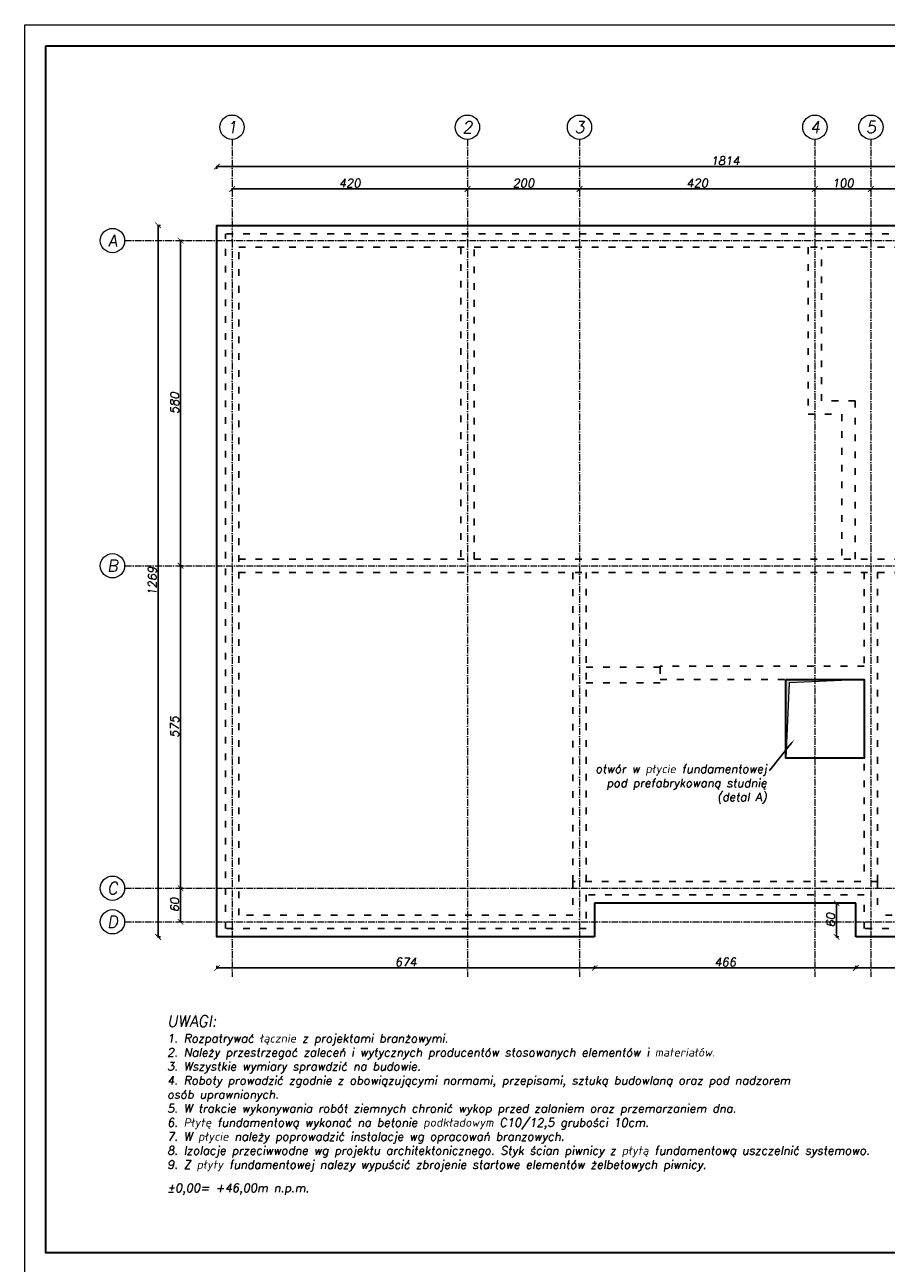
# Model space of a CAD drawing. Header units: millimetres. Extents: x 295948 to 312016, y 6878 to 18016.
# Tile 55 of 252: x 295948 to 297486, y 15807 to 18016. Entities that reach past the tile are written whole.
import ezdxf
from ezdxf import colors
from ezdxf.entities.mleader import LeaderData, LeaderLine
from ezdxf.math import Vec2, Vec3

# ---------------------------------------------------------------- set-up
doc = ezdxf.new("R2010")
doc.units = ezdxf.units.MM
doc.linetypes.add('ACAD_ISO03W100', pattern=[30, 12, -18])
doc.linetypes.add('ACAD_ISO10W100', pattern=[18, 12, -3, 0, -3])
for name, color, linetype, lineweight in [('konstrukcja', 3, 'Continuous', 35), ('konstrukcja wymiary', 1, 'Continuous', 13), ('opisy', 2, 'Continuous', 18), ('osie', 5, 'ACAD_ISO10W100', 13)]:
    doc.layers.add(name, color=color, linetype=linetype, lineweight=lineweight)
doc.layers.add('przerywane', color=6, linetype='ACAD_ISO03W100')
doc.styles.add('KONSTRUKCJA', font='romand.shx', dxfattribs={"oblique": 10})
doc.styles.get("Standard").update_dxf_attribs({"font": 'romand.shx', "oblique": 10})
doc.dimstyles.new('175', dxfattribs={"dimtxt": 15, "dimasz": 10, "dimexe": 1.25, "dimexo": 0.625, "dimgap": 3, "dimtad": 1, "dimdec": 0, "dimrnd": 0.5, "dimtxsty": 'KONSTRUKCJA', "dimblk": 'ARCHTICK', "dimcen": 2.5, "dimadec": 0, "dimazin": 0, "dimtfac": 1, "dimtdec": 0, "dimtix": 1, "dimtmove": 0, "dimatfit": 3, "dimfxl": 4, "dimfxlon": 1, "dimarcsym": 0})

# ---------------------------------------------------------------- blocks, each defined once
blk = doc.blocks.new('_ArchTick')
at = {"color": 0, "linetype": 'ByBlock', "lineweight": 13, "const_width": 0.15}
blk.add_lwpolyline([(-0.5, -0.5), (0.5, 0.5)], dxfattribs=at)
blk = doc.blocks.new('*D1761')
at = {"layer": 'Defpoints', "color": 0, "transparency": 16777216}
for p in [(296738.4, 17722.8), (296318.4, 17642.8), (296738.4, 17642.8)]:
    blk.add_point(p, dxfattribs=at)
at = {"layer": 'konstrukcja wymiary', "color": 0, "lineweight": -2, "transparency": 16777216}
for p, q in [((296318.4, 17718.8), (296318.4, 17724.1)), ((296318.4, 17722.8), (296738.4, 17722.8)), ((296738.4, 17718.8), (296738.4, 17724.1))]:
    blk.add_line(p, q, dxfattribs=at)
at = {"layer": 'konstrukcja wymiary', "color": 0, "lineweight": -2, "transparency": 16777216, "xscale": 10, "yscale": 10, "zscale": 10, "rotation": 180}
blk.add_blockref('_ArchTick', (296318.4, 17722.8), dxfattribs=at)
at = {"layer": 'konstrukcja wymiary', "color": 0, "lineweight": -2, "transparency": 16777216, "xscale": 10, "yscale": 10, "zscale": 10}
blk.add_blockref('_ArchTick', (296738.4, 17722.8), dxfattribs=at)
at = {"layer": 'konstrukcja wymiary', "color": 0, "transparency": 16777216, "insert": (296528.4, 17733.3), "char_height": 15, "attachment_point": 5, "style": 'KONSTRUKCJA'}
blk.add_mtext('420', dxfattribs=at)
blk = doc.blocks.new('*D1762')
at = {"layer": 'Defpoints', "color": 0, "transparency": 16777216}
for p in [(296938.4, 17722.8), (296738.4, 17642.8), (296938.4, 17642.8)]:
    blk.add_point(p, dxfattribs=at)
at = {"layer": 'konstrukcja wymiary', "color": 0, "lineweight": -2, "transparency": 16777216}
for p, q in [((296738.4, 17718.8), (296738.4, 17724.1)), ((296738.4, 17722.8), (296938.4, 17722.8)), ((296938.4, 17718.8), (296938.4, 17724.1))]:
    blk.add_line(p, q, dxfattribs=at)
at = {"layer": 'konstrukcja wymiary', "color": 0, "lineweight": -2, "transparency": 16777216, "xscale": 10, "yscale": 10, "zscale": 10, "rotation": 180}
blk.add_blockref('_ArchTick', (296738.4, 17722.8), dxfattribs=at)
at = {"layer": 'konstrukcja wymiary', "color": 0, "lineweight": -2, "transparency": 16777216, "xscale": 10, "yscale": 10, "zscale": 10}
blk.add_blockref('_ArchTick', (296938.4, 17722.8), dxfattribs=at)
at = {"layer": 'konstrukcja wymiary', "color": 0, "transparency": 16777216, "insert": (296838.4, 17733.3), "char_height": 15, "attachment_point": 5, "style": 'KONSTRUKCJA'}
blk.add_mtext('200', dxfattribs=at)
blk = doc.blocks.new('*D1763')
at = {"layer": 'Defpoints', "color": 0, "transparency": 16777216}
for p in [(297358.4, 17722.8), (296938.4, 17642.8), (297358.4, 17642.8)]:
    blk.add_point(p, dxfattribs=at)
at = {"layer": 'konstrukcja wymiary', "color": 0, "lineweight": -2, "transparency": 16777216}
for p, q in [((296938.4, 17718.8), (296938.4, 17724.1)), ((296938.4, 17722.8), (297358.4, 17722.8)), ((297358.4, 17718.8), (297358.4, 17724.1))]:
    blk.add_line(p, q, dxfattribs=at)
at = {"layer": 'konstrukcja wymiary', "color": 0, "lineweight": -2, "transparency": 16777216, "xscale": 10, "yscale": 10, "zscale": 10, "rotation": 180}
blk.add_blockref('_ArchTick', (296938.4, 17722.8), dxfattribs=at)
at = {"layer": 'konstrukcja wymiary', "color": 0, "lineweight": -2, "transparency": 16777216, "xscale": 10, "yscale": 10, "zscale": 10}
blk.add_blockref('_ArchTick', (297358.4, 17722.8), dxfattribs=at)
at = {"layer": 'konstrukcja wymiary', "color": 0, "transparency": 16777216, "insert": (297148.4, 17733.3), "char_height": 15, "attachment_point": 5, "style": 'KONSTRUKCJA'}
blk.add_mtext('420', dxfattribs=at)
blk = doc.blocks.new('*D1764')
at = {"layer": 'Defpoints', "color": 0, "transparency": 16777216}
for p in [(297458.4, 17722.8), (297358.4, 17642.8), (297458.4, 17642.8)]:
    blk.add_point(p, dxfattribs=at)
at = {"layer": 'konstrukcja wymiary', "color": 0, "lineweight": -2, "transparency": 16777216}
for p, q in [((297358.4, 17718.8), (297358.4, 17724.1)), ((297358.4, 17722.8), (297458.4, 17722.8)), ((297458.4, 17718.8), (297458.4, 17724.1))]:
    blk.add_line(p, q, dxfattribs=at)
at = {"layer": 'konstrukcja wymiary', "color": 0, "lineweight": -2, "transparency": 16777216, "xscale": 10, "yscale": 10, "zscale": 10, "rotation": 180}
blk.add_blockref('_ArchTick', (297358.4, 17722.8), dxfattribs=at)
at = {"layer": 'konstrukcja wymiary', "color": 0, "lineweight": -2, "transparency": 16777216, "xscale": 10, "yscale": 10, "zscale": 10}
blk.add_blockref('_ArchTick', (297458.4, 17722.8), dxfattribs=at)
at = {"layer": 'konstrukcja wymiary', "color": 0, "transparency": 16777216, "insert": (297408.4, 17733.3), "char_height": 15, "attachment_point": 5, "style": 'KONSTRUKCJA'}
blk.add_mtext('100', dxfattribs=at)
blk = doc.blocks.new('*D1765')
at = {"layer": 'Defpoints', "color": 0, "transparency": 16777216}
for p in [(297658.4, 17722.8), (297458.4, 17642.8), (297658.4, 17642.8)]:
    blk.add_point(p, dxfattribs=at)
at = {"layer": 'konstrukcja wymiary', "color": 0, "lineweight": -2, "transparency": 16777216}
for p, q in [((297458.4, 17718.8), (297458.4, 17724.1)), ((297458.4, 17722.8), (297658.4, 17722.8)), ((297658.4, 17718.8), (297658.4, 17724.1))]:
    blk.add_line(p, q, dxfattribs=at)
at = {"layer": 'konstrukcja wymiary', "color": 0, "lineweight": -2, "transparency": 16777216, "xscale": 10, "yscale": 10, "zscale": 10, "rotation": 180}
blk.add_blockref('_ArchTick', (297458.4, 17722.8), dxfattribs=at)
at = {"layer": 'konstrukcja wymiary', "color": 0, "lineweight": -2, "transparency": 16777216, "xscale": 10, "yscale": 10, "zscale": 10}
blk.add_blockref('_ArchTick', (297658.4, 17722.8), dxfattribs=at)
at = {"layer": 'konstrukcja wymiary', "color": 0, "transparency": 16777216, "insert": (297558.4, 17733.3), "char_height": 15, "attachment_point": 5, "style": 'KONSTRUKCJA'}
blk.add_mtext('200', dxfattribs=at)
blk = doc.blocks.new('*D1767')
at = {"layer": 'Defpoints', "color": 0, "transparency": 16777216}
for p in [(296291.4, 17762.8), (296291.4, 17657.8), (298105.4, 17657.8)]:
    blk.add_point(p, dxfattribs=at)
at = {"layer": 'konstrukcja wymiary', "color": 0, "lineweight": -2, "transparency": 16777216}
for p, q in [((296291.4, 17758.8), (296291.4, 17764.1)), ((298105.4, 17762.8), (296291.4, 17762.8)), ((298105.4, 17758.8), (298105.4, 17764.1))]:
    blk.add_line(p, q, dxfattribs=at)
at = {"layer": 'konstrukcja wymiary', "color": 0, "lineweight": -2, "transparency": 16777216, "xscale": 10, "yscale": 10, "zscale": 10, "rotation": 180}
blk.add_blockref('_ArchTick', (296291.4, 17762.8), dxfattribs=at)
at = {"layer": 'konstrukcja wymiary', "color": 0, "lineweight": -2, "transparency": 16777216, "xscale": 10, "yscale": 10, "zscale": 10}
blk.add_blockref('_ArchTick', (298105.4, 17762.8), dxfattribs=at)
at = {"layer": 'konstrukcja wymiary', "color": 0, "transparency": 16777216, "insert": (297198.4, 17773.3), "char_height": 15, "attachment_point": 5, "style": 'KONSTRUKCJA'}
blk.add_mtext('1814', dxfattribs=at)
blk = doc.blocks.new('*D1768')
at = {"layer": 'Defpoints', "color": 0, "transparency": 16777216}
for p in [(296226.4, 16475.8), (296306.4, 16475.8), (296306.4, 16415.8)]:
    blk.add_point(p, dxfattribs=at)
at = {"layer": 'konstrukcja wymiary', "color": 0, "lineweight": -2, "transparency": 16777216}
for p, q in [((296230.4, 16475.8), (296225.1, 16475.8)), ((296226.4, 16415.8), (296226.4, 16475.8)), ((296230.4, 16415.8), (296225.1, 16415.8))]:
    blk.add_line(p, q, dxfattribs=at)
at = {"layer": 'konstrukcja wymiary', "color": 0, "lineweight": -2, "transparency": 16777216, "xscale": 10, "yscale": 10, "zscale": 10}
for p, rotation in [((296226.4, 16475.8), 90), ((296226.4, 16415.8), 270)]:
    blk.add_blockref('_ArchTick', p, dxfattribs=dict(at, rotation=rotation))
at = {"layer": 'konstrukcja wymiary', "color": 0, "transparency": 16777216, "insert": (296215.9, 16445.8), "char_height": 15, "attachment_point": 5, "rotation": 90, "style": 'KONSTRUKCJA'}
blk.add_mtext('60', dxfattribs=at)
blk = doc.blocks.new('*D1769')
at = {"layer": 'Defpoints', "color": 0, "transparency": 16777216}
for p in [(296226.4, 17050.8), (296306.4, 17050.8), (296306.4, 16475.8)]:
    blk.add_point(p, dxfattribs=at)
at = {"layer": 'konstrukcja wymiary', "color": 0, "lineweight": -2, "transparency": 16777216}
for p, q in [((296230.4, 17050.8), (296225.1, 17050.8)), ((296226.4, 16475.8), (296226.4, 17050.8)), ((296230.4, 16475.8), (296225.1, 16475.8))]:
    blk.add_line(p, q, dxfattribs=at)
at = {"layer": 'konstrukcja wymiary', "color": 0, "lineweight": -2, "transparency": 16777216, "xscale": 10, "yscale": 10, "zscale": 10}
for p, rotation in [((296226.4, 17050.8), 90), ((296226.4, 16475.8), 270)]:
    blk.add_blockref('_ArchTick', p, dxfattribs=dict(at, rotation=rotation))
at = {"layer": 'konstrukcja wymiary', "color": 0, "transparency": 16777216, "insert": (296215.9, 16763.3), "char_height": 15, "attachment_point": 5, "rotation": 90, "style": 'KONSTRUKCJA'}
blk.add_mtext('575', dxfattribs=at)
blk = doc.blocks.new('*D1770')
at = {"layer": 'Defpoints', "color": 0, "transparency": 16777216}
for p in [(296226.4, 17630.8), (296306.4, 17630.8), (296306.4, 17050.8)]:
    blk.add_point(p, dxfattribs=at)
at = {"layer": 'konstrukcja wymiary', "color": 0, "lineweight": -2, "transparency": 16777216}
for p, q in [((296230.4, 17630.8), (296225.1, 17630.8)), ((296226.4, 17050.8), (296226.4, 17630.8)), ((296230.4, 17050.8), (296225.1, 17050.8))]:
    blk.add_line(p, q, dxfattribs=at)
at = {"layer": 'konstrukcja wymiary', "color": 0, "lineweight": -2, "transparency": 16777216, "xscale": 10, "yscale": 10, "zscale": 10}
for p, rotation in [((296226.4, 17630.8), 90), ((296226.4, 17050.8), 270)]:
    blk.add_blockref('_ArchTick', p, dxfattribs=dict(at, rotation=rotation))
at = {"layer": 'konstrukcja wymiary', "color": 0, "transparency": 16777216, "insert": (296215.9, 17340.8), "char_height": 15, "attachment_point": 5, "rotation": 90, "style": 'KONSTRUKCJA'}
blk.add_mtext('580', dxfattribs=at)
blk = doc.blocks.new('*D1771')
at = {"layer": 'Defpoints', "color": 0, "transparency": 16777216}
for p in [(296291.4, 17657.8), (296186.4, 16388.8), (296291.4, 16388.8)]:
    blk.add_point(p, dxfattribs=at)
at = {"layer": 'konstrukcja wymiary', "color": 0, "lineweight": -2, "transparency": 16777216}
for p, q in [((296190.4, 17657.8), (296185.1, 17657.8)), ((296186.4, 17657.8), (296186.4, 16388.8)), ((296190.4, 16388.8), (296185.1, 16388.8))]:
    blk.add_line(p, q, dxfattribs=at)
at = {"layer": 'konstrukcja wymiary', "color": 0, "lineweight": -2, "transparency": 16777216, "xscale": 10, "yscale": 10, "zscale": 10}
for p, rotation in [((296186.4, 17657.8), 90), ((296186.4, 16388.8), 270)]:
    blk.add_blockref('_ArchTick', p, dxfattribs=dict(at, rotation=rotation))
at = {"layer": 'konstrukcja wymiary', "color": 0, "transparency": 16777216, "insert": (296175.9, 17023.3), "char_height": 15, "attachment_point": 5, "rotation": 90, "style": 'KONSTRUKCJA'}
blk.add_mtext('1269', dxfattribs=at)
blk = doc.blocks.new('*D2707')
at = {"layer": 'Defpoints', "color": 0, "transparency": 16777216}
for p in [(296291.4, 16388.8), (296965.4, 16388.8), (296965.4, 16333.5)]:
    blk.add_point(p, dxfattribs=at)
at = {"layer": 'konstrukcja wymiary', "color": 0, "lineweight": -2, "transparency": 16777216}
for p, q in [((296291.4, 16337.5), (296291.4, 16332.2)), ((296291.4, 16333.5), (296965.4, 16333.5)), ((296965.4, 16337.5), (296965.4, 16332.2))]:
    blk.add_line(p, q, dxfattribs=at)
at = {"layer": 'konstrukcja wymiary', "color": 0, "lineweight": -2, "transparency": 16777216, "xscale": 10, "yscale": 10, "zscale": 10, "rotation": 180}
blk.add_blockref('_ArchTick', (296291.4, 16333.5), dxfattribs=at)
at = {"layer": 'konstrukcja wymiary', "color": 0, "lineweight": -2, "transparency": 16777216, "xscale": 10, "yscale": 10, "zscale": 10}
blk.add_blockref('_ArchTick', (296965.4, 16333.5), dxfattribs=at)
at = {"layer": 'konstrukcja wymiary', "color": 0, "transparency": 16777216, "insert": (296628.4, 16344), "char_height": 15, "attachment_point": 5, "style": 'KONSTRUKCJA'}
blk.add_mtext('674', dxfattribs=at)
blk = doc.blocks.new('*D2708')
at = {"layer": 'Defpoints', "color": 0, "transparency": 16777216}
for p in [(296965.4, 16388.8), (297431.4, 16388.8), (297431.4, 16333.5)]:
    blk.add_point(p, dxfattribs=at)
at = {"layer": 'konstrukcja wymiary', "color": 0, "lineweight": -2, "transparency": 16777216}
for p, q in [((296965.4, 16337.5), (296965.4, 16332.2)), ((296965.4, 16333.5), (297431.4, 16333.5)), ((297431.4, 16337.5), (297431.4, 16332.2))]:
    blk.add_line(p, q, dxfattribs=at)
at = {"layer": 'konstrukcja wymiary', "color": 0, "lineweight": -2, "transparency": 16777216, "xscale": 10, "yscale": 10, "zscale": 10, "rotation": 180}
blk.add_blockref('_ArchTick', (296965.4, 16333.5), dxfattribs=at)
at = {"layer": 'konstrukcja wymiary', "color": 0, "lineweight": -2, "transparency": 16777216, "xscale": 10, "yscale": 10, "zscale": 10}
blk.add_blockref('_ArchTick', (297431.4, 16333.5), dxfattribs=at)
at = {"layer": 'konstrukcja wymiary', "color": 0, "transparency": 16777216, "insert": (297198.4, 16344), "char_height": 15, "attachment_point": 5, "style": 'KONSTRUKCJA'}
blk.add_mtext('466', dxfattribs=at)
blk = doc.blocks.new('*D2709')
at = {"layer": 'Defpoints', "color": 0, "transparency": 16777216}
for p in [(297431.4, 16388.8), (298105.4, 16388.8), (298105.4, 16333.5)]:
    blk.add_point(p, dxfattribs=at)
at = {"layer": 'konstrukcja wymiary', "color": 0, "lineweight": -2, "transparency": 16777216}
for p, q in [((297431.4, 16337.5), (297431.4, 16332.2)), ((297431.4, 16333.5), (298105.4, 16333.5)), ((298105.4, 16337.5), (298105.4, 16332.2))]:
    blk.add_line(p, q, dxfattribs=at)
at = {"layer": 'konstrukcja wymiary', "color": 0, "lineweight": -2, "transparency": 16777216, "xscale": 10, "yscale": 10, "zscale": 10, "rotation": 180}
blk.add_blockref('_ArchTick', (297431.4, 16333.5), dxfattribs=at)
at = {"layer": 'konstrukcja wymiary', "color": 0, "lineweight": -2, "transparency": 16777216, "xscale": 10, "yscale": 10, "zscale": 10}
blk.add_blockref('_ArchTick', (298105.4, 16333.5), dxfattribs=at)
at = {"layer": 'konstrukcja wymiary', "color": 0, "transparency": 16777216, "insert": (297768.4, 16344), "char_height": 15, "attachment_point": 5, "style": 'KONSTRUKCJA'}
blk.add_mtext('674', dxfattribs=at)
blk = doc.blocks.new('*D2710')
at = {"layer": 'Defpoints', "color": 0, "transparency": 16777216}
for p in [(297431.4, 16448.8), (297397.2, 16388.8), (297431.4, 16388.8)]:
    blk.add_point(p, dxfattribs=at)
at = {"layer": 'konstrukcja wymiary', "color": 0, "lineweight": -2, "transparency": 16777216}
for p, q in [((297401.2, 16448.8), (297396, 16448.8)), ((297397.2, 16448.8), (297397.2, 16388.8)), ((297401.2, 16388.8), (297396, 16388.8))]:
    blk.add_line(p, q, dxfattribs=at)
at = {"layer": 'konstrukcja wymiary', "color": 0, "lineweight": -2, "transparency": 16777216, "xscale": 10, "yscale": 10, "zscale": 10}
for p, rotation in [((297397.2, 16448.8), 90), ((297397.2, 16388.8), 270)]:
    blk.add_blockref('_ArchTick', p, dxfattribs=dict(at, rotation=rotation))
at = {"layer": 'konstrukcja wymiary', "color": 0, "transparency": 16777216, "insert": (297386.7, 16418.8), "char_height": 15, "attachment_point": 5, "rotation": 90, "style": 'KONSTRUKCJA'}
blk.add_mtext('60', dxfattribs=at)

msp = doc.modelspace()

# ---------------------------------------------------------------- hatches: boundary and pattern name
at = {"layer": 'konstrukcja wymiary'}
h = msp.add_hatch(color=256, dxfattribs=at)
h.dxf.hatch_style = 1
h.paths.add_polyline_path([(297312.43, 16842.074), (297306.362, 16707.843), (297306.362, 16847.843), (297446.362, 16847.843)])

# ---------------------------------------------------------------- linework, layer by layer
at = {"layer": 'konstrukcja'}
for p, q in [((296965.362, 16448.843), (296965.362, 16388.843)), ((297431.362, 16448.843), (296965.362, 16448.843)), ((297431.362, 16388.843), (297431.362, 16448.843))]:
    msp.add_line(p, q, dxfattribs=at)
for points in [[(295985.908, 17978.187), (299060.908, 17978.187), (299060.908, 15825.687), (295985.908, 15825.687)], [(297306.362, 16847.843), (297446.362, 16847.843), (297446.362, 16707.843), (297306.362, 16707.843)]]:
    msp.add_lwpolyline(points, close=True, dxfattribs=at)
msp.add_lwpolyline([(296965.362, 16388.843), (296291.362, 16388.843), (296291.362, 17657.843), (298105.362, 17657.843), (298105.362, 16388.843), (297431.362, 16388.843)], dxfattribs=at)
at = {"layer": 'konstrukcja wymiary'}
for points in [[(295948.408, 18015.687), (299098.408, 18015.687), (299098.408, 15788.187), (295948.408, 15788.187)], [(297312.43, 16842.074), (297306.362, 16707.843), (297306.362, 16847.843), (297446.362, 16847.843)]]:
    msp.add_lwpolyline(points, close=True, dxfattribs=at)
at = {"layer": 'opisy'}
for centre in [(296318.362, 17832.988), (296738.362, 17832.988), (296938.362, 17832.988), (297358.362, 17832.988), (297458.362, 17832.988), (296104.945, 17630.843), (296104.945, 17050.843), (296104.945, 16475.843), (296104.945, 16415.843)]:
    msp.add_circle(centre, 21.7, dxfattribs=at)
at = {"layer": 'osie'}
for p, q in [((296318.362, 17811.288), (296318.362, 16317.82)), ((296738.362, 17811.288), (296738.362, 16317.82)), ((296938.362, 17811.288), (296938.362, 16317.82)), ((297358.362, 17811.288), (297358.362, 16317.82)), ((297458.362, 17811.288), (297458.362, 16317.82)), ((296126.645, 17630.843), (298155.44, 17630.843)), ((296126.645, 17050.843), (298155.44, 17050.843)), ((296126.645, 16475.843), (298155.44, 16475.843)), ((296126.645, 16415.843), (298155.44, 16415.843))]:
    msp.add_line(p, q, dxfattribs=at)
at = {"layer": 'przerywane'}
for p, q in [((296306.362, 16403.843), (296306.362, 17642.843)), ((298090.362, 17642.843), (296306.362, 17642.843)), ((296330.362, 16427.843), (296330.362, 17618.843)), ((296330.362, 17618.843), (298066.362, 17618.843)), ((296726.362, 17618.843), (296726.362, 17062.843)), ((296750.362, 17062.843), (296750.362, 17618.843)), ((297346.362, 17618.843), (297346.362, 17320.943)), ((297370.362, 17344.943), (297370.362, 17618.843)), ((297430.362, 17344.943), (297370.362, 17344.943)), ((297430.362, 17062.843), (297430.362, 17344.943)), ((297346.362, 17320.943), (297406.362, 17320.943)), ((297406.362, 17320.943), (297406.362, 17062.843)), ((296330.362, 17062.843), (298066.362, 17062.843)), ((296330.362, 17038.843), (298066.362, 17038.843)), ((296926.362, 17038.843), (296926.362, 16487.843)), ((296950.362, 16487.843), (296950.362, 17038.843)), ((297446.362, 17038.843), (297446.362, 16871.843)), ((297470.362, 16487.843), (297470.362, 17038.843)), ((297082.362, 16869.843), (296950.362, 16869.843)), ((297446.362, 16871.843), (297082.362, 16871.843)), ((297082.362, 16871.843), (297082.362, 16847.843)), ((297082.362, 16869.843), (297082.362, 16841.843)), ((297082.362, 16841.843), (296950.362, 16841.843)), ((297082.362, 16847.843), (297446.362, 16847.843)), ((297446.362, 16847.843), (297446.362, 16487.843)), ((297470.362, 16487.843), (296926.362, 16487.843)), ((296926.362, 16487.843), (296926.362, 16427.843)), ((297470.362, 16487.843), (297470.362, 16427.843)), ((297446.362, 16463.843), (296950.362, 16463.843)), ((296950.362, 16463.843), (296950.362, 16403.843)), ((297446.362, 16403.843), (297446.362, 16463.843)), ((296926.362, 16427.843), (296330.362, 16427.843)), ((298066.362, 16427.843), (297470.362, 16427.843)), ((296950.362, 16403.843), (296306.362, 16403.843)), ((298090.362, 16403.843), (297446.362, 16403.843))]:
    msp.add_line(p, q, dxfattribs=at)

# ---------------------------------------------------------------- texts
at = {"layer": 'opisy', "char_height": 21, "width": 6.92519, "attachment_point": 5}
for s, insert in [('1', (296318.362, 17832.988)), ('2', (296738.362, 17832.988)), ('3', (296938.362, 17832.988)), ('4', (297358.362, 17832.988)), ('5', (297458.362, 17832.988)), ('A', (296104.945, 17630.843)), ('B', (296104.945, 17050.843)), ('C', (296104.945, 16475.843)), ('D', (296104.945, 16415.843))]:
    msp.add_mtext(s, dxfattribs=dict(at, insert=insert))
at = {"layer": 'opisy', "insert": (296202.486, 16248.837), "char_height": 12, "width": 1236.83539, "attachment_point": 1, "style": 'KONSTRUKCJA'}
msp.add_mtext('\\A1;\\pxsm1;{\\H1.66667x;UWAGI:\\P\\H0.75x;1. Rozpatrywać łącznie z projektami branżowymi.\\P2. Należy przestrzegać zaleceń i wytycznych producentów stosowanych elementów i materiałów. \\P3. Wszystkie wymiary sprawdzić na budowie.\\P4. Roboty prowadzić zgodnie z obowiązującymi normami, przepisami, sztuką budowlaną oraz pod nadzorem osób uprawnionych.\\P5. W trakcie wykonywania robót ziemnych chronić wykop przed zalaniem oraz przemarzaniem dna.\\P6. Płytę fundamentową wykonać na betonie podkładowym C10/12,5 grubości 10cm.\\P\\A0;7. W płycie należy poprowadzić instalacje wg opracowań branzowych.\\P8. Izolacje przeciwwodne wg projektu architektonicznego. Styk ścian piwnicy z płytą fundamentową uszczelnić systemowo.\\P9. Z płyty fundamentowej nalezy wypuścić zbrojenie startowe elementów żelbetowych piwnicy.\\L\\P\\H0.66667x;\\l\\P\\H1.5x;%%P0,00= +46,00m n.p.m.}', dxfattribs=at)

# ---------------------------------------------------------------- dimensions: what is measured, and where the dimension line sits
at = {"layer": 'konstrukcja wymiary'}
for base, p1, p2, picture, middle in [((296291.362, 17762.843), (298105.362, 17657.843), (296291.362, 17657.843), '*D1767', (297198.362, 17773.343)), ((296738.362, 17722.843), (296318.362, 17642.843), (296738.362, 17642.843), '*D1761', (296528.362, 17733.343)), ((296965.362, 16333.459), (296291.362, 16388.843), (296965.362, 16388.843), '*D2707', (296628.362, 16343.959))]:
    dim = msp.add_linear_dim(base=base, p1=p1, p2=p2, dimstyle='175', dxfattribs=at)
    dim.commit()
    dim.dimension.update_dxf_attribs({"geometry": picture, "text_midpoint": middle})
for base, p1, p2, picture, middle in [((296938.362, 17722.843), (296738.362, 17642.843), (296938.362, 17642.843), '*D1762', (296838.362, 17733.343)), ((297358.362, 17722.843), (296938.362, 17642.843), (297358.362, 17642.843), '*D1763', (297148.362, 17733.343)), ((297458.362, 17722.843), (297358.362, 17642.843), (297458.362, 17642.843), '*D1764', (297408.362, 17733.343)), ((297658.362, 17722.843), (297458.362, 17642.843), (297658.362, 17642.843), '*D1765', (297558.362, 17733.343)), ((297431.362, 16333.459), (296965.362, 16388.843), (297431.362, 16388.843), '*D2708', (297198.362, 16343.959)), ((298105.362, 16333.459), (297431.362, 16388.843), (298105.362, 16388.843), '*D2709', (297768.362, 16343.959))]:
    dim = msp.add_linear_dim(base=base, p1=p1, p2=p2, dimstyle='175', override={"dimtmove": 1}, dxfattribs=at)
    dim.commit()
    dim.dimension.update_dxf_attribs({"geometry": picture, "text_midpoint": middle})
for base, p1, p2, picture, middle in [((296186.362, 16388.843), (296291.362, 17657.843), (296291.362, 16388.843), '*D1771', (296175.862, 17023.343)), ((296226.362, 16475.843), (296306.362, 16415.843), (296306.362, 16475.843), '*D1768', (296215.862, 16445.843))]:
    dim = msp.add_linear_dim(base=base, p1=p1, p2=p2, angle=90, dimstyle='175', dxfattribs=at)
    dim.commit()
    dim.dimension.update_dxf_attribs({"geometry": picture, "text_midpoint": middle})
for base, p1, p2, picture, middle in [((296226.362, 17630.843), (296306.362, 17050.843), (296306.362, 17630.843), '*D1770', (296215.862, 17340.843)), ((296226.362, 17050.843), (296306.362, 16475.843), (296306.362, 17050.843), '*D1769', (296215.862, 16763.343)), ((297397.241, 16388.843), (297431.362, 16448.843), (297431.362, 16388.843), '*D2710', (297386.741, 16418.843))]:
    dim = msp.add_linear_dim(base=base, p1=p1, p2=p2, angle=90, dimstyle='175', override={"dimtmove": 1}, dxfattribs=at)
    dim.commit()
    dim.dimension.update_dxf_attribs({"geometry": picture, "text_midpoint": middle})

# ---------------------------------------------------------------- leaders
at = {"layer": 'opisy'}
ml = msp.add_multileader_mtext('Standard', dxfattribs=at)
ml.set_content('otwór w płycie fundamentowej pod prefabrykowaną studnię\\P(detal A)', color=256, style='KONSTRUKCJA')
ml.set_leader_properties()
ml.build(insert=Vec2(0, 0))
ml.multileader.update_dxf_attribs({"dogleg_length": 0.36, "arrow_head_size": 10.5})
ctx = ml.context
ctx.base_point, ctx.char_height, ctx.arrow_head_size, ctx.landing_gap_size, ctx.plane_origin = Vec3(296907.788, 16686.137), 15, 10.5, 4.455, Vec3(296438.982, 16690.79)
ctx.text_align_type = 2
notes = []
notes.append((ctx, [(1, (1, 1, 0), (297277.835, 16686.137), (-1, 0), 0.802, [(0, [(297321.629, 16740.714)], 0, [])])]))
ctx.mtext.insert, ctx.mtext.width, ctx.mtext.alignment, ctx.mtext.flow_direction = Vec3(297272.578, 16696.137), 378.98117, 3, 5
for ctx, leaders in notes:
    for number, flags, end, landing, length, lines in leaders:
        leader = LeaderData()
        leader.index, (leader.has_last_leader_line, leader.has_dogleg_vector, leader.attachment_direction) = number, flags
        leader.last_leader_point, leader.dogleg_vector, leader.dogleg_length = Vec3(end), Vec3(landing), length
        for number, points, colour, breaks in lines:
            line = LeaderLine()
            line.index, line.vertices, line.color, line.breaks = number, Vec3.list(points), colors.encode_raw_color(colour), breaks
            leader.lines.append(line)
        ctx.leaders.append(leader)

doc.saveas('drawing.dxf')
